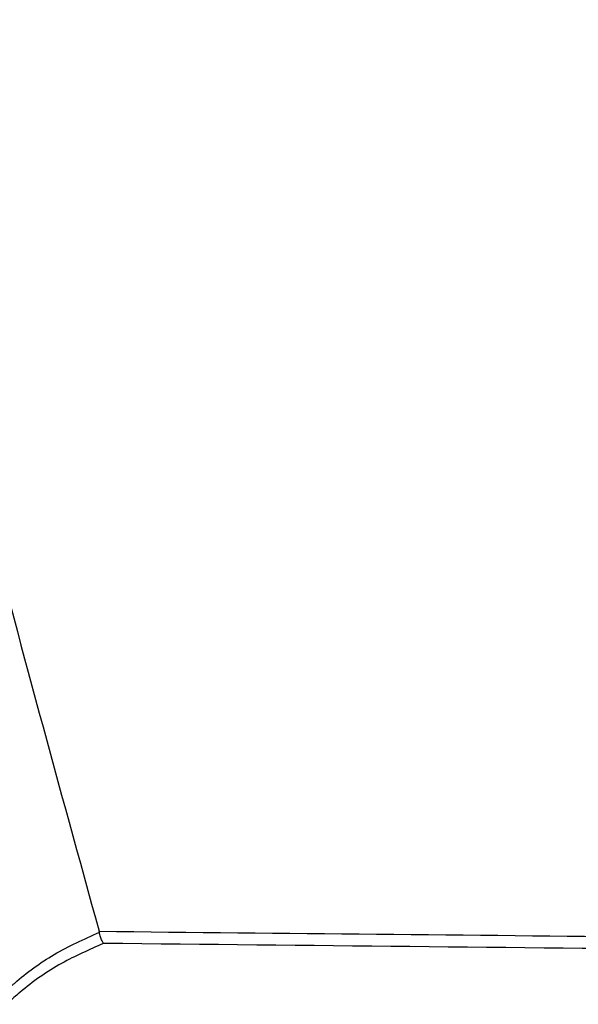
# Model space of a CAD drawing. Header units: millimetres. Extents: x -0.53 to 0.61, y -0.22 to 0.52.
# Tile 32 of 77: x 0.1815 to 0.2014, y 0.072 to 0.1071. Entities that reach past the tile are written whole.
import ezdxf

# ---------------------------------------------------------------- set-up
doc = ezdxf.new("R2010")
doc.units = ezdxf.units.MM
doc.layers.add('FORMAT', color=7, linetype='Continuous')

msp = doc.modelspace()

# ---------------------------------------------------------------- linework, layer by layer
at = {"layer": 'FORMAT', "color": 7, "linetype": 'Continuous', "lineweight": 25}
msp.add_line((0.184305, 0.074538), (0.184297, 0.074569), dxfattribs=at)
for points, knots in [([(0.165383, 0.227241), (0.165296, 0.224005), (0.165121, 0.217427), (0.165105, 0.207499), (0.165278, 0.197459), (0.165659, 0.187418), (0.166241, 0.177388), (0.167027, 0.167376), (0.168014, 0.157383), (0.169204, 0.147406), (0.170875, 0.135468), (0.173187, 0.121595), (0.176354, 0.105823), (0.180001, 0.090124), (0.182865, 0.079756), (0.184297, 0.074569)], [0, 0, 0, 0, 0.0628543, 0.1278166, 0.1928056, 0.2578745, 0.3229701, 0.3879324, 0.4529213, 0.5179902, 0.5830858, 0.6870402, 0.7911037, 0.8954966, 1, 1, 1, 1]), ([(0.180841, 0.072305), (0.18089, 0.072355), (0.181006, 0.072471), (0.181151, 0.072605), (0.181688, 0.073083), (0.182688, 0.073806), (0.183759, 0.074291), (0.184305, 0.074538)], [0, 0, 0, 0, 0.049423, 0.115843, 0.139936, 0.561172, 1, 1, 1, 1]), ([(0.184297, 0.074569), (0.190896, 0.074503), (0.210692, 0.074303), (0.237238, 0.074024), (0.257184, 0.073804), (0.263933, 0.07373)], [0, 0, 0, 0, 0.248581, 0.7457431, 1, 1, 1, 1]), ([(0.184457, 0.074136), (0.184456, 0.074137), (0.184437, 0.074163), (0.184398, 0.074231), (0.184343, 0.074368), (0.184318, 0.074482), (0.184305, 0.074538)], [0, 0, 0, 0, 0.010912, 0.317862, 0.658626, 1, 1, 1, 1]), ([(0.184457, 0.074136), (0.183951, 0.073914), (0.182895, 0.073452), (0.181855, 0.072732), (0.181238, 0.072189), (0.181089, 0.072044), (0.181006, 0.071963)], [0, 0, 0, 0, 0.4080858, 0.8510365, 0.9168775, 1, 1, 1, 1]), ([(0.263933, 0.073276), (0.255926, 0.073367), (0.24275, 0.073516), (0.223548, 0.073725), (0.205064, 0.073922), (0.191748, 0.07406), (0.184457, 0.074136)], [0, 0, 0, 0, 0.302274, 0.497342, 0.724801, 1, 1, 1, 1])]:
    msp.add_open_spline(points, degree=3, knots=knots, dxfattribs=at)

doc.saveas('drawing.dxf')
